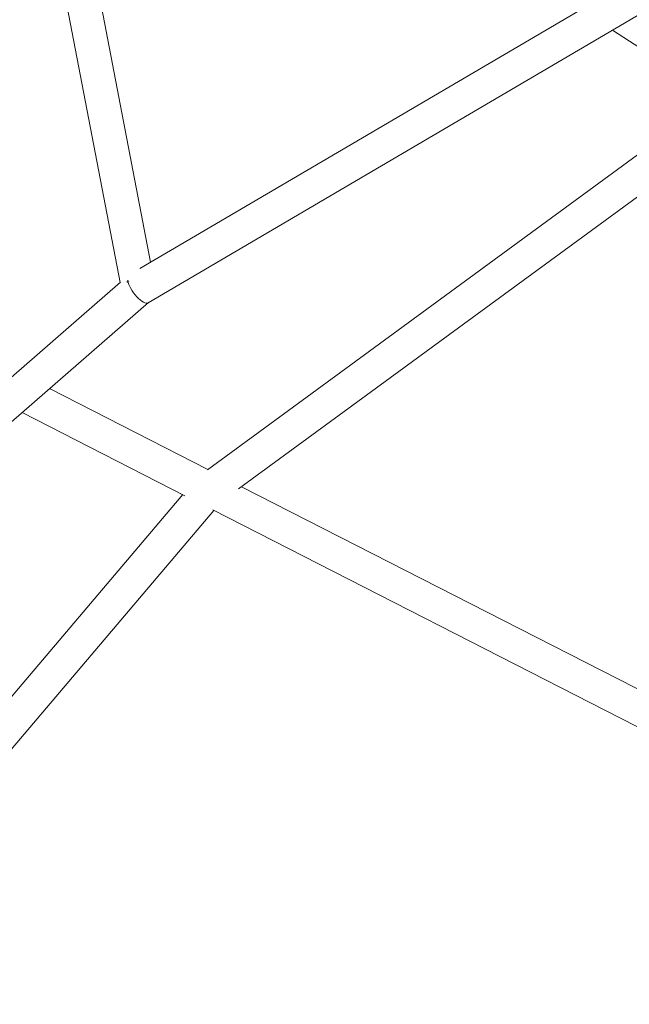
# Model space of a CAD drawing. Extents: x 5459245 to 5462690, y 5971016 to 5972523.
# Tile 130 of 136: x 5462452.285 to 5462452.574, y 5972213.446 to 5972213.912. Entities that reach past the tile are written whole.
import ezdxf

# ---------------------------------------------------------------- set-up
doc = ezdxf.new("R2010")
doc.units = 0
doc.layers.add('A_MAŁA ARCHITEKTURA', color=195, linetype='CONTINUOUS', lineweight=9)

# ---------------------------------------------------------------- blocks, each defined once
blk = doc.blocks.new('A$C43995eb0')
at = {"layer": 'A_MAŁA ARCHITEKTURA', "linetype": 'Continuous'}
for p, q in [((1539.24, -66.5), (1539.24, -533.9)), ((1555.24, -541), (1555.24, -66.5)), ((1540.76, -534.66), (1274.28, -400.67)), ((1266.64, -475.88), (1273.16, -416.32)), ((1272.98, -417.92), (1539.48, -551.93)), ((1481.72, -612.89), (1208.15, -438.62)), ((1202.19, -453.79), (1469.14, -623.85)), ((1853.8, -610.57), (1555.24, -540.53)), ((1539.24, -551.81), (1539.24, -635.97)), ((1555.24, -642.39), (1555.24, -555.83)), ((1555.24, -556.97), (1853.14, -626.85)), ((1778.42, -732.02), (1481.63, -612.83)), ((1464.1, -620.63), (1354.96, -705.72)), ((1364.8, -718.34), (1479.24, -629.11)), ((1479.07, -629.05), (1768.35, -745.22))]:
    blk.add_line(p, q, dxfattribs=at)
at = {"layer": 'A_MAŁA ARCHITEKTURA', "linetype": 'Continuous', "flags": 128}
blk.add_lwpolyline([(1477.67, -626.32), (1477.46, -626.22), (1476.74, -625.8)], dxfattribs=at)
at = {"layer": 'A_MAŁA ARCHITEKTURA', "linetype": 'Continuous'}
blk.add_ellipse((1477.95, -619.98), major_axis=(3.67, 7.14), ratio=0.381673, start_param=3.830399, end_param=6.247732, dxfattribs=at)
blk.add_ellipse((1477.95, -619.98), major_axis=(3.67, 7.14), ratio=0.381673, start_param=3.830399, end_param=6.247732, dxfattribs=at)
blk.add_open_spline([(768.63, -596.05), (771.65, -599.17), (780.31, -608.14), (794.77, -622.76), (812.06, -639.86), (829.56, -656.71), (847.24, -673.32), (865.1, -689.7), (883.15, -705.82), (901.38, -721.7), (919.78, -737.33), (938.36, -752.71), (957.11, -767.84), (976.03, -782.7), (995.11, -797.31), (1014.36, -811.66), (1033.77, -825.75), (1053.33, -839.57), (1073.05, -853.12), (1092.91, -866.4), (1112.93, -879.41), (1133.09, -892.15), (1153.39, -904.61), (1173.83, -916.79), (1194.41, -928.7), (1215.11, -940.32), (1235.95, -951.66), (1256.91, -962.72), (1277.99, -973.49), (1299.2, -983.97), (1320.52, -994.16), (1341.95, -1004.07), (1363.49, -1013.68), (1385.14, -1022.99), (1406.89, -1032.01), (1428.74, -1040.74), (1450.68, -1049.16), (1472.72, -1057.29), (1494.85, -1065.11), (1517.06, -1072.64), (1539.36, -1079.86), (1561.73, -1086.78), (1584.18, -1093.39), (1606.7, -1099.69), (1629.3, -1105.69), (1651.95, -1111.39), (1674.67, -1116.77), (1697.45, -1121.84), (1720.28, -1126.61), (1743.17, -1131.06), (1766.1, -1135.2), (1789.08, -1139.03), (1812.09, -1142.55), (1835.15, -1145.75), (1858.24, -1148.64), (1881.36, -1151.22), (1904.5, -1153.48), (1927.67, -1155.42), (1950.86, -1157.05), (1974.07, -1158.37), (1997.29, -1159.37), (2019.69, -1160.04), (2034.36, -1160.25), (2041.28, -1160.34)], degree=3, knots=[0, 0, 0, 0, 0.008859, 0.025435, 0.04201, 0.058584, 0.075158, 0.09173, 0.108302, 0.124873, 0.141442, 0.158011, 0.174578, 0.191145, 0.20771, 0.224275, 0.240838, 0.257401, 0.273962, 0.290523, 0.307082, 0.32364, 0.340197, 0.356754, 0.373309, 0.389863, 0.406416, 0.422968, 0.439519, 0.456068, 0.472617, 0.489165, 0.505712, 0.522258, 0.538803, 0.555347, 0.57189, 0.588432, 0.604973, 0.621513, 0.638052, 0.654591, 0.671129, 0.687665, 0.704202, 0.720737, 0.737272, 0.753806, 0.770339, 0.786872, 0.803404, 0.819936, 0.836467, 0.852998, 0.869528, 0.886058, 0.902587, 0.919116, 0.935645, 0.952174, 0.968702, 0.98523, 1, 1, 1, 1], dxfattribs=at)

msp = doc.modelspace()

# ---------------------------------------------------------------- block references
at = {"layer": 'A_MAŁA ARCHITEKTURA', "xscale": 0.001, "yscale": 0.001, "zscale": 0.001, "rotation": 242.9301705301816}
msp.add_blockref('A$C43995eb0', (5462453.5658, 5972214.81866), dxfattribs=at)

doc.saveas('drawing.dxf')
